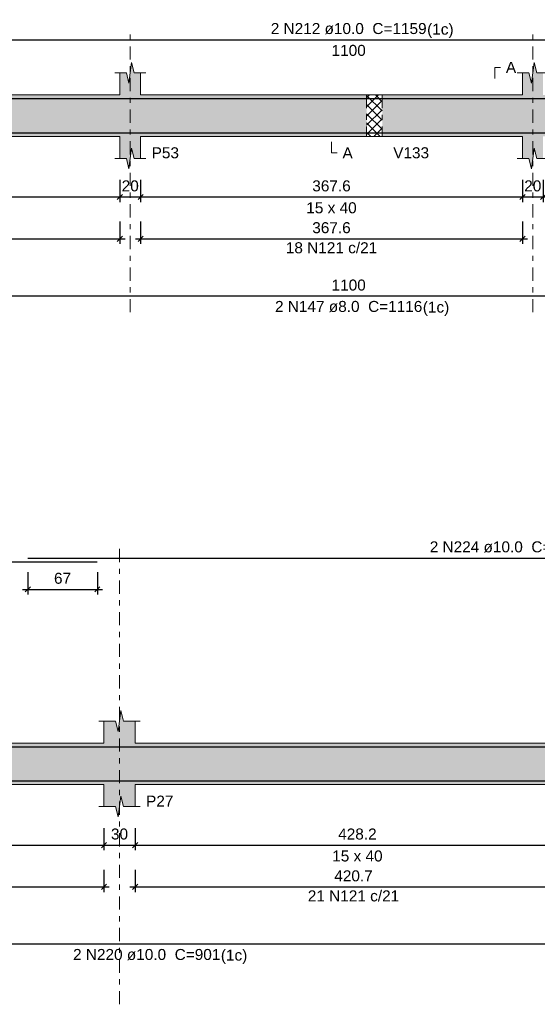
# Model space of a CAD drawing. Header units: millimetres. Extents: x 0 to 119, y 0 to 84.
# Tile 7 of 34: x 26 to 36, y 21 to 39. Entities that reach past the tile are written whole.
import ezdxf

# ---------------------------------------------------------------- set-up
doc = ezdxf.new("R2010")
doc.units = ezdxf.units.MM
doc.header["$MEASUREMENT"] = 0
doc.linetypes.add('DASHDOT', pattern=[2.54, 1.27, -0.635, 0, -0.635])
doc.linetypes.add('NULL', pattern=[0])
doc.layers.get('0').update_dxf_attribs({"lineweight": 18})
for name, color, linetype, lineweight in [('Descrição da armadura', 7, 'Continuous', 0), ('DT-Barras na forma', 2, 'Continuous', 30), ('DT-Barras rebatidas', 2, 'Continuous', 30), ('DT-Cotas', 9, 'Continuous', 5), ('DT-Forma', 5, 'Continuous', 5), ('DT-Hachura forma vigas', 254, 'Continuous', 5), ('DT-Hachura intersecção vigas', 9, 'Continuous', 5), ('DT-Pontilhado', 9, 'DASHDOT', 5), ('DT-Textos', 7, 'Continuous', 5), ('Textos armaduras', 7, 'Continuous', 0)]:
    doc.layers.add(name, color=color, linetype=linetype, lineweight=lineweight)
doc.styles.add('Arial', font='txt')
doc.dimstyles.new('UM_50.000000', dxfattribs={"dimtxt": 0.18, "dimasz": 0.1, "dimexe": 0.1, "dimexo": 0.2, "dimgap": 0, "dimtad": 1, "dimtih": 1, "dimtoh": 1, "dimdec": 1, "dimlfac": 50, "dimzin": 0, "dimdsep": 46, "dimtxsty": 'Standard', "dimcen": 0.09, "dimdle": 0.1, "dimadec": 1, "dimazin": 2, "dimtfac": 1, "dimtdec": 4, "dimtofl": 0, "dimtmove": 0, "dimatfit": 3, "dimfxl": 1, "dimtolj": 1, "dimarcsym": 0})

# ---------------------------------------------------------------- blocks, each defined once
blk = doc.blocks.new('_Oblique')
at = {"color": 0, "linetype": 'ByBlock', "lineweight": -2}
blk.add_line((-0.5, -0.5), (0.5, 0.5), dxfattribs=at)
blk = doc.blocks.new('*D194')
at = {"layer": 'Defpoints', "color": 0}
for p in [(21.864, 36.603), (28.105, 36.603), (28.105, 36.074)]:
    blk.add_point(p, dxfattribs=at)
at = {"layer": 'DT-Cotas', "color": 0, "lineweight": -2}
for p, q in [((21.864, 36.403), (21.864, 35.974)), ((28.105, 36.403), (28.105, 35.974)), ((21.764, 36.074), (28.205, 36.074))]:
    blk.add_line(p, q, dxfattribs=at)
at = {"layer": 'DT-Cotas', "color": 0, "lineweight": -2, "xscale": 0.1, "yscale": 0.1, "zscale": 0.1, "rotation": 180}
blk.add_blockref('_Oblique', (21.864, 36.074), dxfattribs=at)
at = {"layer": 'DT-Cotas', "color": 0, "lineweight": -2, "xscale": 0.1, "yscale": 0.1, "zscale": 0.1}
blk.add_blockref('_Oblique', (28.105, 36.074), dxfattribs=at)
at = {"layer": 'DT-Cotas', "color": 7, "insert": (24.984, 36.286), "char_height": 0.2118, "attachment_point": 5, "rotation": 0.0057, "style": 'Arial'}
blk.add_mtext('\\A1;312.1', dxfattribs=at)
blk = doc.blocks.new('*D195')
at = {"layer": 'Defpoints', "color": 0}
for p in [(28.105, 36.603), (28.505, 36.603), (28.505, 36.074)]:
    blk.add_point(p, dxfattribs=at)
at = {"layer": 'DT-Cotas', "color": 0, "lineweight": -2}
for p, q in [((28.105, 36.403), (28.105, 35.974)), ((28.505, 36.403), (28.505, 35.974)), ((28.005, 36.074), (28.605, 36.074))]:
    blk.add_line(p, q, dxfattribs=at)
at = {"layer": 'DT-Cotas', "color": 0, "lineweight": -2, "xscale": 0.1, "yscale": 0.1, "zscale": 0.1, "rotation": 180}
blk.add_blockref('_Oblique', (28.105, 36.074), dxfattribs=at)
at = {"layer": 'DT-Cotas', "color": 0, "lineweight": -2, "xscale": 0.1, "yscale": 0.1, "zscale": 0.1}
blk.add_blockref('_Oblique', (28.505, 36.074), dxfattribs=at)
at = {"layer": 'DT-Cotas', "color": 7, "insert": (28.305, 36.286), "char_height": 0.2118, "attachment_point": 5, "rotation": 0.0057, "style": 'Arial'}
blk.add_mtext('\\A1;20', dxfattribs=at)
blk = doc.blocks.new('*D196')
at = {"layer": 'Defpoints', "color": 0}
for p in [(28.505, 36.603), (35.858, 36.603), (35.858, 36.074)]:
    blk.add_point(p, dxfattribs=at)
at = {"layer": 'DT-Cotas', "color": 0, "lineweight": -2}
for p, q in [((28.505, 36.403), (28.505, 35.974)), ((35.858, 36.403), (35.858, 35.974)), ((28.405, 36.074), (35.958, 36.074))]:
    blk.add_line(p, q, dxfattribs=at)
at = {"layer": 'DT-Cotas', "color": 0, "lineweight": -2, "xscale": 0.1, "yscale": 0.1, "zscale": 0.1, "rotation": 180}
blk.add_blockref('_Oblique', (28.505, 36.074), dxfattribs=at)
at = {"layer": 'DT-Cotas', "color": 0, "lineweight": -2, "xscale": 0.1, "yscale": 0.1, "zscale": 0.1}
blk.add_blockref('_Oblique', (35.858, 36.074), dxfattribs=at)
at = {"layer": 'DT-Cotas', "color": 7, "insert": (32.181, 36.286), "char_height": 0.2118, "attachment_point": 5, "rotation": 0.0057, "style": 'Arial'}
blk.add_mtext('\\A1;367.6', dxfattribs=at)
blk = doc.blocks.new('*D197')
at = {"layer": 'Defpoints', "color": 0}
for p in [(35.858, 36.603), (36.258, 36.603), (36.258, 36.074)]:
    blk.add_point(p, dxfattribs=at)
at = {"layer": 'DT-Cotas', "color": 0, "lineweight": -2}
for p, q in [((35.858, 36.403), (35.858, 35.974)), ((36.258, 36.403), (36.258, 35.974)), ((35.758, 36.074), (36.358, 36.074))]:
    blk.add_line(p, q, dxfattribs=at)
at = {"layer": 'DT-Cotas', "color": 0, "lineweight": -2, "xscale": 0.1, "yscale": 0.1, "zscale": 0.1, "rotation": 180}
blk.add_blockref('_Oblique', (35.858, 36.074), dxfattribs=at)
at = {"layer": 'DT-Cotas', "color": 0, "lineweight": -2, "xscale": 0.1, "yscale": 0.1, "zscale": 0.1}
blk.add_blockref('_Oblique', (36.258, 36.074), dxfattribs=at)
at = {"layer": 'DT-Cotas', "color": 7, "insert": (36.058, 36.286), "char_height": 0.2118, "attachment_point": 5, "rotation": 0.0057, "style": 'Arial'}
blk.add_mtext('\\A1;20', dxfattribs=at)
blk = doc.blocks.new('*D202')
at = {"layer": 'Defpoints', "color": 0}
for p in [(21.864, 35.799), (28.105, 35.799), (28.105, 35.269)]:
    blk.add_point(p, dxfattribs=at)
at = {"layer": 'DT-Cotas', "color": 0, "lineweight": -2}
for p, q in [((21.864, 35.599), (21.864, 35.169)), ((28.105, 35.599), (28.105, 35.169)), ((21.764, 35.269), (28.205, 35.269))]:
    blk.add_line(p, q, dxfattribs=at)
at = {"layer": 'DT-Cotas', "color": 0, "lineweight": -2, "xscale": 0.1, "yscale": 0.1, "zscale": 0.1, "rotation": 180}
blk.add_blockref('_Oblique', (21.864, 35.269), dxfattribs=at)
at = {"layer": 'DT-Cotas', "color": 0, "lineweight": -2, "xscale": 0.1, "yscale": 0.1, "zscale": 0.1}
blk.add_blockref('_Oblique', (28.105, 35.269), dxfattribs=at)
at = {"layer": 'DT-Cotas', "color": 7, "insert": (24.984, 35.481), "char_height": 0.2118, "attachment_point": 5, "rotation": 0.0057, "style": 'Arial'}
blk.add_mtext('\\A1;312.1', dxfattribs=at)
blk = doc.blocks.new('*D203')
at = {"layer": 'Defpoints', "color": 0}
for p in [(28.505, 35.799), (35.858, 35.799), (35.858, 35.269)]:
    blk.add_point(p, dxfattribs=at)
at = {"layer": 'DT-Cotas', "color": 0, "lineweight": -2}
for p, q in [((28.505, 35.599), (28.505, 35.169)), ((35.858, 35.599), (35.858, 35.169)), ((28.405, 35.269), (35.958, 35.269))]:
    blk.add_line(p, q, dxfattribs=at)
at = {"layer": 'DT-Cotas', "color": 0, "lineweight": -2, "xscale": 0.1, "yscale": 0.1, "zscale": 0.1, "rotation": 180}
blk.add_blockref('_Oblique', (28.505, 35.269), dxfattribs=at)
at = {"layer": 'DT-Cotas', "color": 0, "lineweight": -2, "xscale": 0.1, "yscale": 0.1, "zscale": 0.1}
blk.add_blockref('_Oblique', (35.858, 35.269), dxfattribs=at)
at = {"layer": 'DT-Cotas', "color": 7, "insert": (32.181, 35.481), "char_height": 0.2118, "attachment_point": 5, "rotation": 0.0057, "style": 'Arial'}
blk.add_mtext('\\A1;367.6', dxfattribs=at)
blk = doc.blocks.new('*D235')
at = {"layer": 'Defpoints', "color": 0}
for p in [(20.582, 24.126), (27.798, 24.126), (27.798, 23.597)]:
    blk.add_point(p, dxfattribs=at)
at = {"layer": 'DT-Cotas', "color": 0, "lineweight": -2}
for p, q in [((20.582, 23.926), (20.582, 23.497)), ((27.798, 23.926), (27.798, 23.497)), ((20.482, 23.597), (27.898, 23.597))]:
    blk.add_line(p, q, dxfattribs=at)
at = {"layer": 'DT-Cotas', "color": 0, "lineweight": -2, "xscale": 0.1, "yscale": 0.1, "zscale": 0.1, "rotation": 180}
blk.add_blockref('_Oblique', (20.582, 23.597), dxfattribs=at)
at = {"layer": 'DT-Cotas', "color": 0, "lineweight": -2, "xscale": 0.1, "yscale": 0.1, "zscale": 0.1}
blk.add_blockref('_Oblique', (27.798, 23.597), dxfattribs=at)
at = {"layer": 'DT-Cotas', "color": 7, "insert": (24.19, 23.809), "char_height": 0.2118, "attachment_point": 5, "style": 'Arial'}
blk.add_mtext('\\A1;360.8', dxfattribs=at)
blk = doc.blocks.new('*D236')
at = {"layer": 'Defpoints', "color": 0}
for p in [(27.798, 24.126), (28.398, 24.126), (28.398, 23.597)]:
    blk.add_point(p, dxfattribs=at)
at = {"layer": 'DT-Cotas', "color": 0, "lineweight": -2}
for p, q in [((27.798, 23.926), (27.798, 23.497)), ((28.398, 23.926), (28.398, 23.497)), ((27.698, 23.597), (28.498, 23.597))]:
    blk.add_line(p, q, dxfattribs=at)
at = {"layer": 'DT-Cotas', "color": 0, "lineweight": -2, "xscale": 0.1, "yscale": 0.1, "zscale": 0.1, "rotation": 180}
blk.add_blockref('_Oblique', (27.798, 23.597), dxfattribs=at)
at = {"layer": 'DT-Cotas', "color": 0, "lineweight": -2, "xscale": 0.1, "yscale": 0.1, "zscale": 0.1}
blk.add_blockref('_Oblique', (28.398, 23.597), dxfattribs=at)
at = {"layer": 'DT-Cotas', "color": 7, "insert": (28.098, 23.809), "char_height": 0.2118, "attachment_point": 5, "rotation": 0.0057, "style": 'Arial'}
blk.add_mtext('\\A1;30', dxfattribs=at)
blk = doc.blocks.new('*D237')
at = {"layer": 'Defpoints', "color": 0}
for p in [(28.398, 24.126), (36.962, 24.126), (36.962, 23.597)]:
    blk.add_point(p, dxfattribs=at)
at = {"layer": 'DT-Cotas', "color": 0, "lineweight": -2}
for p, q in [((28.398, 23.926), (28.398, 23.497)), ((36.962, 23.926), (36.962, 23.497)), ((28.298, 23.597), (37.062, 23.597))]:
    blk.add_line(p, q, dxfattribs=at)
at = {"layer": 'DT-Cotas', "color": 0, "lineweight": -2, "xscale": 0.1, "yscale": 0.1, "zscale": 0.1, "rotation": 180}
blk.add_blockref('_Oblique', (28.398, 23.597), dxfattribs=at)
at = {"layer": 'DT-Cotas', "color": 0, "lineweight": -2, "xscale": 0.1, "yscale": 0.1, "zscale": 0.1}
blk.add_blockref('_Oblique', (36.962, 23.597), dxfattribs=at)
at = {"layer": 'DT-Cotas', "color": 7, "insert": (32.68, 23.809), "char_height": 0.2118, "attachment_point": 5, "style": 'Arial'}
blk.add_mtext('\\A1;428.2', dxfattribs=at)
blk = doc.blocks.new('*D242')
at = {"layer": 'Defpoints', "color": 0}
for p in [(26.331, 29.05), (27.671, 29.05), (27.671, 28.52)]:
    blk.add_point(p, dxfattribs=at)
at = {"layer": 'DT-Cotas', "color": 0, "lineweight": -2}
for p, q in [((26.331, 28.85), (26.331, 28.42)), ((27.671, 28.85), (27.671, 28.42)), ((26.231, 28.52), (27.771, 28.52))]:
    blk.add_line(p, q, dxfattribs=at)
at = {"layer": 'DT-Cotas', "color": 0, "lineweight": -2, "xscale": 0.1, "yscale": 0.1, "zscale": 0.1, "rotation": 180}
blk.add_blockref('_Oblique', (26.331, 28.52), dxfattribs=at)
at = {"layer": 'DT-Cotas', "color": 0, "lineweight": -2, "xscale": 0.1, "yscale": 0.1, "zscale": 0.1}
blk.add_blockref('_Oblique', (27.671, 28.52), dxfattribs=at)
at = {"layer": 'DT-Cotas', "color": 7, "insert": (27.001, 28.732), "char_height": 0.2118, "attachment_point": 5, "rotation": 0.0057, "style": 'Arial'}
blk.add_mtext('\\A1;67', dxfattribs=at)
blk = doc.blocks.new('*D247')
at = {"layer": 'Defpoints', "color": 0}
for p in [(20.582, 23.321), (27.798, 23.321), (27.798, 22.792)]:
    blk.add_point(p, dxfattribs=at)
at = {"layer": 'DT-Cotas', "color": 0, "lineweight": -2}
for p, q in [((20.582, 23.121), (20.582, 22.692)), ((27.798, 23.121), (27.798, 22.692)), ((20.482, 22.792), (27.898, 22.792))]:
    blk.add_line(p, q, dxfattribs=at)
at = {"layer": 'DT-Cotas', "color": 0, "lineweight": -2, "xscale": 0.1, "yscale": 0.1, "zscale": 0.1, "rotation": 180}
blk.add_blockref('_Oblique', (20.582, 22.792), dxfattribs=at)
at = {"layer": 'DT-Cotas', "color": 0, "lineweight": -2, "xscale": 0.1, "yscale": 0.1, "zscale": 0.1}
blk.add_blockref('_Oblique', (27.798, 22.792), dxfattribs=at)
at = {"layer": 'DT-Cotas', "color": 7, "insert": (24.19, 23.004), "char_height": 0.2118, "attachment_point": 5, "style": 'Arial'}
blk.add_mtext('\\A1;360.8', dxfattribs=at)
blk = doc.blocks.new('*D248')
at = {"layer": 'Defpoints', "color": 0}
for p in [(28.398, 23.321), (36.812, 23.321), (36.812, 22.792)]:
    blk.add_point(p, dxfattribs=at)
at = {"layer": 'DT-Cotas', "color": 0, "lineweight": -2}
for p, q in [((28.398, 23.121), (28.398, 22.692)), ((36.812, 23.121), (36.812, 22.692)), ((28.298, 22.792), (36.912, 22.792))]:
    blk.add_line(p, q, dxfattribs=at)
at = {"layer": 'DT-Cotas', "color": 0, "lineweight": -2, "xscale": 0.1, "yscale": 0.1, "zscale": 0.1, "rotation": 180}
blk.add_blockref('_Oblique', (28.398, 22.792), dxfattribs=at)
at = {"layer": 'DT-Cotas', "color": 0, "lineweight": -2, "xscale": 0.1, "yscale": 0.1, "zscale": 0.1}
blk.add_blockref('_Oblique', (36.812, 22.792), dxfattribs=at)
at = {"layer": 'DT-Cotas', "color": 7, "insert": (32.605, 23.004), "char_height": 0.2118, "attachment_point": 5, "style": 'Arial'}
blk.add_mtext('\\A1;420.7', dxfattribs=at)

msp = doc.modelspace()

# ---------------------------------------------------------------- hatches: boundary and pattern name
at = {"layer": 'DT-Hachura forma vigas', "linetype": 'Continuous'}
for points in [[(28.5049, 37.2389), (32.8577, 37.2389), (32.8577, 38.0389), (28.5049, 38.0389), (28.5049, 38.4625), (28.3799, 38.4625), (28.3299, 38.6625), (28.2799, 38.2625), (28.2299, 38.4625), (28.1049, 38.4625), (28.1049, 38.0389), (21.8637, 38.0389), (21.8637, 38.4625), (21.7387, 38.4625), (21.6887, 38.6625), (21.6387, 38.2625), (21.5887, 38.4625), (21.4637, 38.4625), (21.4637, 38.0389), (21.4637, 37.2389), (21.4637, 36.8153), (21.5887, 36.8153), (21.6387, 36.6153), (21.6887, 37.0153), (21.7387, 36.8153), (21.8637, 36.8153), (21.8637, 37.2389), (28.1049, 37.2389), (28.1049, 36.8153), (28.2299, 36.8153), (28.2799, 36.6153), (28.3299, 37.0153), (28.3799, 36.8153), (28.5049, 36.8153), (28.5049, 37.2389)], [(43.5603, 36.8153), (43.5603, 37.2389), (43.5603, 38.0389), (43.5603, 38.4625), (43.4353, 38.4625), (43.3853, 38.6625), (43.3353, 38.2625), (43.2853, 38.4625), (43.1603, 38.4625), (43.1603, 38.0389), (36.2577, 38.0389), (36.2577, 38.4625), (36.1327, 38.4625), (36.0827, 38.6625), (36.0327, 38.2625), (35.9827, 38.4625), (35.8577, 38.4625), (35.8577, 38.0389), (33.1577, 38.0389), (33.1577, 37.2389), (35.8577, 37.2389), (35.8577, 36.8153), (35.9827, 36.8153), (36.0327, 36.6153), (36.0827, 37.0153), (36.1327, 36.8153), (36.2577, 36.8153), (36.2577, 37.2389), (43.1603, 37.2389), (43.1603, 36.8153), (43.2853, 36.8153), (43.3353, 36.6153), (43.3853, 37.0153), (43.4353, 36.8153), (43.5603, 36.8153)], [(28.3977, 24.7617), (36.8115, 24.7617), (36.8115, 25.5617), (28.3977, 25.5617), (28.3977, 25.9853), (28.1727, 25.9853), (28.1227, 26.1853), (28.0727, 25.7853), (28.0227, 25.9853), (27.7977, 25.9853), (27.7977, 25.5617), (20.5823, 25.5617), (20.5823, 25.9853), (20.3573, 25.9853), (20.3073, 26.1853), (20.2573, 25.7853), (20.2073, 25.9853), (19.9823, 25.9853), (19.9823, 25.5617), (11.1939, 25.5617), (11.1939, 25.9853), (11.0689, 25.9853), (11.0189, 26.1853), (10.9689, 25.7853), (10.9189, 25.9853), (10.7939, 25.9853), (10.7939, 25.5617), (10.1277, 25.5617), (10.1277, 24.7617), (10.7939, 24.7617), (10.7939, 24.3381), (10.9189, 24.3381), (10.9689, 24.1381), (11.0189, 24.5381), (11.0689, 24.3381), (11.1939, 24.3381), (11.1939, 24.7617), (19.9823, 24.7617), (19.9823, 24.3381), (20.2073, 24.3381), (20.2573, 24.1381), (20.3073, 24.5381), (20.3573, 24.3381), (20.5823, 24.3381), (20.5823, 24.7617), (27.7977, 24.7617), (27.7977, 24.3381), (28.0227, 24.3381), (28.0727, 24.1381), (28.1227, 24.5381), (28.1727, 24.3381), (28.3977, 24.3381), (28.3977, 24.7617)]]:
    msp.add_hatch(color=254, dxfattribs=at).paths.add_polyline_path(points)
at = {"layer": 'DT-Hachura intersecção vigas', "linetype": 'Continuous'}
h = msp.add_hatch(dxfattribs=at)
h.set_pattern_fill('ANSI37', color=9, style=0)
h.paths.add_polyline_path([(32.8577, 37.2389), (33.1577, 37.2389), (33.1577, 38.0389), (32.8577, 38.0389), (32.8577, 37.2389)])

# ---------------------------------------------------------------- linework, layer by layer
at = {"layer": 'DT-Barras na forma'}
for points in [[(21.5137, 37.3475), (21.5137, 37.9689), (43.5103, 37.9689), (43.5103, 37.3017)], [(21.5137, 37.5069), (21.5137, 37.3069), (43.5103, 37.3069), (43.5103, 37.5069)], [(3.9007, 25.2617), (3.9007, 25.4917), (27.6707, 25.4917)], [(26.3307, 25.4917), (44.6537, 25.4917)], [(19.6152, 24.8317), (37.6287, 24.8317)]]:
    msp.add_lwpolyline(points, dxfattribs=at)
at = {"layer": 'DT-Barras rebatidas'}
for points in [[(21.5137, 38.4771), (21.5137, 39.0985), (43.5103, 39.0985), (43.5103, 38.4313)], [(21.5137, 34.3722), (21.5137, 34.1722), (43.5103, 34.1722), (43.5103, 34.3722)], [(3.9007, 28.8199), (3.9007, 29.0499), (27.6707, 29.0499)], [(26.3307, 29.1205), (44.6537, 29.1205)], [(19.6152, 21.6971), (37.6287, 21.6971)]]:
    msp.add_lwpolyline(points, dxfattribs=at)
at = {"layer": 'DT-Forma'}
for p, q in [((28.2799, 38.2625), (28.3299, 38.6625)), ((28.3299, 38.6625), (28.3799, 38.4625)), ((36.0327, 38.2625), (36.0827, 38.6625)), ((36.0827, 38.6625), (36.1327, 38.4625)), ((28.0049, 38.4625), (28.2299, 38.4625)), ((28.1049, 38.0389), (28.1049, 38.4625)), ((28.2299, 38.4625), (28.2799, 38.2625)), ((28.3799, 38.4625), (28.6049, 38.4625)), ((28.5049, 38.4625), (28.5049, 38.0389)), ((35.7577, 38.4625), (35.9827, 38.4625)), ((35.8577, 38.0389), (35.8577, 38.4625)), ((35.9827, 38.4625), (36.0327, 38.2625)), ((36.1327, 38.4625), (36.3577, 38.4625)), ((21.8637, 38.0389), (28.1049, 38.0389)), ((28.5049, 38.0389), (32.8577, 38.0389)), ((32.8577, 38.0389), (33.1577, 38.0389)), ((33.1577, 38.0389), (35.8577, 38.0389)), ((21.8637, 37.2389), (28.1049, 37.2389)), ((28.1049, 37.2389), (28.1049, 36.8153)), ((28.5049, 36.8153), (28.5049, 37.2389)), ((28.5049, 37.2389), (32.8577, 37.2389)), ((32.8577, 37.2389), (33.1577, 37.2389)), ((33.1577, 37.2389), (35.8577, 37.2389)), ((35.8577, 37.2389), (35.8577, 36.8153)), ((28.2799, 36.6153), (28.3299, 37.0153)), ((28.3299, 37.0153), (28.3799, 36.8153)), ((36.0327, 36.6153), (36.0827, 37.0153)), ((36.0827, 37.0153), (36.1327, 36.8153)), ((28.0049, 36.8153), (28.2299, 36.8153)), ((28.2299, 36.8153), (28.2799, 36.6153)), ((28.3799, 36.8153), (28.6049, 36.8153)), ((35.7577, 36.8153), (35.9827, 36.8153)), ((35.9827, 36.8153), (36.0327, 36.6153)), ((36.1327, 36.8153), (36.3577, 36.8153)), ((28.0727, 25.7853), (28.1227, 26.1853)), ((28.1227, 26.1853), (28.1727, 25.9853)), ((27.6977, 25.9853), (28.0227, 25.9853)), ((27.7977, 25.5617), (27.7977, 25.9853)), ((28.0227, 25.9853), (28.0727, 25.7853)), ((28.1727, 25.9853), (28.4977, 25.9853)), ((28.3977, 25.9853), (28.3977, 25.5617)), ((20.5823, 25.5617), (27.7977, 25.5617)), ((28.3977, 25.5617), (36.8115, 25.5617)), ((20.5823, 24.7617), (27.7977, 24.7617)), ((27.7977, 24.7617), (27.7977, 24.3381)), ((28.3977, 24.3381), (28.3977, 24.7617)), ((28.3977, 24.7617), (36.8115, 24.7617)), ((28.0727, 24.1381), (28.1227, 24.5381)), ((28.1227, 24.5381), (28.1727, 24.3381)), ((27.6977, 24.3381), (28.0227, 24.3381)), ((28.0227, 24.3381), (28.0727, 24.1381)), ((28.1727, 24.3381), (28.4977, 24.3381))]:
    msp.add_line(p, q, dxfattribs=at)
at = {"layer": 'DT-Pontilhado', "ltscale": 0.2}
for p, q in [((28.3049, 33.8545), (28.3049, 39.3103)), ((36.0577, 33.8545), (36.0577, 39.3103)), ((32.8577, 38.0389), (32.8577, 37.2389)), ((33.1577, 38.0389), (33.1577, 37.2389)), ((28.0977, 20.5322), (28.0977, 29.3323))]:
    msp.add_line(p, q, dxfattribs=at)
at = {"layer": 'DT-Textos'}
for points in [[(35.3282, 38.3566), (35.3282, 38.5684), (35.4341, 38.5684)], [(32.1813, 37.133), (32.1813, 36.9212), (32.2872, 36.9212)]]:
    msp.add_lwpolyline(points, dxfattribs=at)

# ---------------------------------------------------------------- texts
at = {"layer": 'Descrição da armadura', "linetype": 'NULL', "char_height": 0.2118, "attachment_point": 8, "line_spacing_factor": 0.9, "style": 'Arial'}
for s, insert, width in [('2 N212 ø10.0  C=1159', (32.5119, 39.2048), 5.884678), ('18 N121 c/21', (32.1813, 34.9874), 3.450264), ('2 N147 ø8.0  C=1116', (32.5119, 33.8548), 5.562109), ('2 N224 ø10.0  C=916', (35.4919, 29.2268), 5.562109), ('21 N121 c/21', (32.6046, 22.5103), 3.450264), ('2 N220 ø10.0  C=901', (28.6219, 21.3798), 5.562109)]:
    msp.add_mtext(s, dxfattribs=dict(at, insert=insert, width=width))
at = {"layer": 'DT-Textos', "linetype": 'NULL', "char_height": 0.2118, "line_spacing_factor": 0.798, "style": 'Arial'}
for s, insert, width, attachment_point in [('(1c)', (34.0229, 39.1349), 0.998857, 7), ('A', (35.5399, 38.4628), 0.386855, 7), ('P53', (28.7169, 36.8158), 1.031992, 7), ('A', (32.3929, 36.8158), 0.386855, 7), ('V133', (33.3699, 36.8158), 1.354561, 7), ('15 x 40', (32.1809, 35.7568), 1.902559, 8), ('(1c)', (33.9399, 33.7849), 0.998857, 7), ('P27', (28.6099, 24.3378), 1.031992, 7), ('15 x 40', (32.6799, 23.2788), 1.902559, 8), ('(1c)', (30.0499, 21.3099), 0.998857, 7)]:
    msp.add_mtext(s, dxfattribs=dict(at, insert=insert, width=width, attachment_point=attachment_point))
at = {"layer": 'Textos armaduras', "linetype": 'NULL', "char_height": 0.2118, "width": 1.690273, "line_spacing_factor": 0.9, "style": 'Arial'}
for insert, attachment_point in [((32.512, 39.0012), 2), ((32.512, 34.2695), 8)]:
    msp.add_mtext('1100', dxfattribs=dict(at, insert=insert, attachment_point=attachment_point))

# ---------------------------------------------------------------- dimensions: what is measured, and where the dimension line sits
at = {"layer": 'DT-Cotas'}
for base, p1, p2, picture, middle in [((28.1049, 36.074), (21.8637, 36.6035), (28.1049, 36.6035), '*D194', (24.9843, 36.2858)), ((28.5049, 36.074), (28.1049, 36.6035), (28.5049, 36.6035), '*D195', (28.3049, 36.2858)), ((35.8577, 36.074), (28.5049, 36.6035), (35.8577, 36.6035), '*D196', (32.1813, 36.2858)), ((36.2577, 36.074), (35.8577, 36.6035), (36.2577, 36.6035), '*D197', (36.0577, 36.2858)), ((28.1049, 35.2691), (21.8637, 35.7986), (28.1049, 35.7986), '*D202', (24.9843, 35.4809)), ((35.8577, 35.2691), (28.5049, 35.7986), (35.8577, 35.7986), '*D203', (32.1813, 35.4809)), ((27.6707, 28.5204), (26.3307, 29.0499), (27.6707, 29.0499), '*D242', (27.0007, 28.7322)), ((28.3977, 23.5968), (27.7977, 24.1263), (28.3977, 24.1263), '*D236', (28.0977, 23.8086))]:
    dim = msp.add_linear_dim(base=base, p1=p1, p2=p2, dimstyle='UM_50.000000', override={"dimtxt": 0.2118, "dimasz": 0.1, "dimexe": 0.1, "dimexo": 0.2, "dimtad": 1, "dimtih": 0, "dimtoh": 0, "dimdec": 1, "dimlfac": 50, "dimzin": 8, "dimtxsty": 'Arial', "dimblk": 'Oblique', "dimblk1": 'Oblique', "dimblk2": 'Oblique', "dimsah": 1, "dimdle": 0.1, "dimse1": 0, "dimse2": 0, "dimclrt": 7, "dimadec": 1, "dimazin": 3, "dimtmove": 2, "dimldrblk": 'Oblique'}, dxfattribs=at)
    dim.commit()
    dim.dimension.update_dxf_attribs({"geometry": picture, "text_midpoint": middle, "dimtype": 160, "text_rotation": 0.00573})
for base, p1, p2, picture, middle in [((27.7977, 23.5968), (20.5823, 24.1263), (27.7977, 24.1263), '*D235', (24.19, 23.8086)), ((36.9615, 23.5968), (28.3977, 24.1263), (36.9615, 24.1263), '*D237', (32.6796, 23.8086)), ((27.7977, 22.792), (20.5823, 23.3215), (27.7977, 23.3215), '*D247', (24.19, 23.0038)), ((36.8115, 22.792), (28.3977, 23.3215), (36.8115, 23.3215), '*D248', (32.6046, 23.0038))]:
    dim = msp.add_linear_dim(base=base, p1=p1, p2=p2, dimstyle='UM_50.000000', override={"dimtxt": 0.2118, "dimasz": 0.1, "dimexe": 0.1, "dimexo": 0.2, "dimtad": 1, "dimtih": 0, "dimtoh": 0, "dimdec": 1, "dimlfac": 50, "dimzin": 8, "dimtxsty": 'Arial', "dimblk": 'Oblique', "dimblk1": 'Oblique', "dimblk2": 'Oblique', "dimsah": 1, "dimdle": 0.1, "dimse1": 0, "dimse2": 0, "dimclrt": 7, "dimadec": 1, "dimazin": 3, "dimtmove": 2, "dimldrblk": 'Oblique'}, dxfattribs=at)
    dim.commit()
    dim.dimension.update_dxf_attribs({"geometry": picture, "text_midpoint": middle, "dimtype": 160})

doc.saveas('drawing.dxf')
